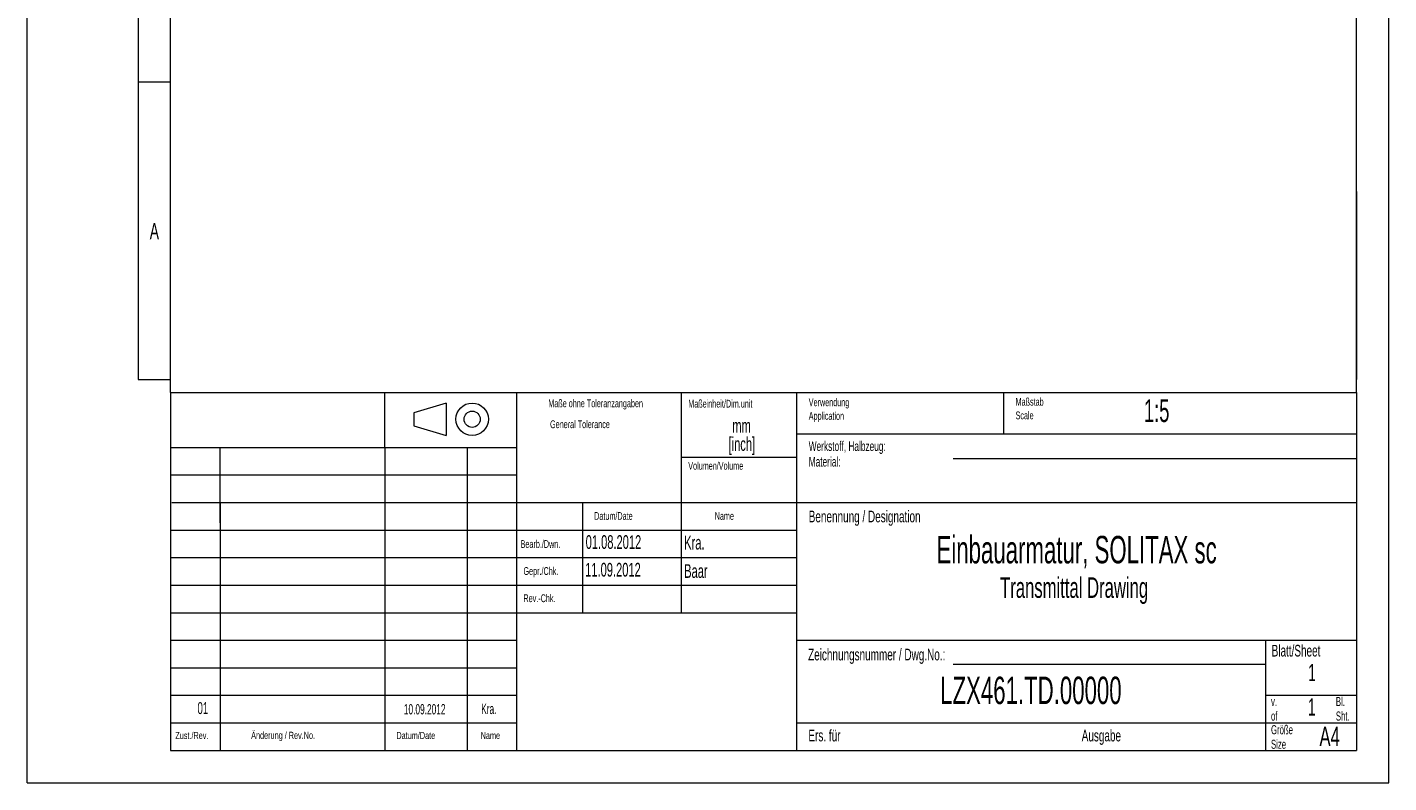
# Model space of a CAD drawing. Header units: millimetres. Extents: x 0 to 210, y 0 to 297.
# Tile 1 of 3: x 0 to 210, y 0 to 117. Entities that reach past the tile are written whole.
import ezdxf

# ---------------------------------------------------------------- set-up
doc = ezdxf.new("R2010")
doc.units = ezdxf.units.MM
doc.styles.add('SLDTEXTSTYLE0', font='TXT', dxfattribs={"width": 0.638186})
doc.styles.add('SLDTEXTSTYLE1', font='TXT', dxfattribs={"width": 0.605})

# ---------------------------------------------------------------- blocks, each defined once
blk = doc.blocks.new('SW_NOTE_2')
at = {"color": 0, "linetype": 'Continuous', "lineweight": 0, "char_height": 2.117, "attachment_point": 2, "style": 'SLDTEXTSTYLE1'}
for s, insert in [('mm', (2.38, 2.73)), ('[inch]', (2.42, -0.09))]:
    blk.add_mtext(s, dxfattribs=dict(at, insert=insert))
blk = doc.blocks.new('SW_NOTE_3')
at = {"color": 0, "linetype": 'Continuous', "lineweight": 0, "char_height": 1.4, "attachment_point": 1, "style": 'SLDTEXTSTYLE0'}
for s, insert in [('v.', (0, 1.8)), ('of', (0, -0.44))]:
    blk.add_mtext(s, dxfattribs=dict(at, insert=insert))
blk = doc.blocks.new('SW_NOTE_4')
at = {"color": 0, "linetype": 'Continuous', "lineweight": 0, "char_height": 1.4, "attachment_point": 1, "style": 'SLDTEXTSTYLE0'}
for s, insert in [('Bl.', (0, 1.8)), ('Sht.', (0, -0.44))]:
    blk.add_mtext(s, dxfattribs=dict(at, insert=insert))
blk = doc.blocks.new('SW_NOTE_5')
at = {"color": 0, "linetype": 'Continuous', "lineweight": 0, "char_height": 1.2, "attachment_point": 1, "style": 'SLDTEXTSTYLE0'}
for s, insert in [('Verwendung', (0, 1.55)), ('Application', (0, -0.55))]:
    blk.add_mtext(s, dxfattribs=dict(at, insert=insert))
blk = doc.blocks.new('SW_NOTE_6')
at = {"color": 0, "linetype": 'Continuous', "lineweight": 0, "char_height": 1.5, "attachment_point": 1, "style": 'SLDTEXTSTYLE0'}
for s, insert in [('Werkstoff, Halbzeug:', (0, 1.93)), ('Material:', (0, -0.47))]:
    blk.add_mtext(s, dxfattribs=dict(at, insert=insert))
blk = doc.blocks.new('SW_NOTE_7')
at = {"color": 0, "linetype": 'Continuous', "lineweight": 0, "char_height": 1.4, "attachment_point": 1, "style": 'SLDTEXTSTYLE0'}
for s, insert in [('Größe', (0, 1.8)), ('Size', (0, -0.44))]:
    blk.add_mtext(s, dxfattribs=dict(at, insert=insert))
blk = doc.blocks.new('SW_NOTE_8')
at = {"color": 0, "linetype": 'Continuous', "lineweight": 0, "char_height": 1.2, "attachment_point": 1, "style": 'SLDTEXTSTYLE0'}
for s, insert in [('Maßstab', (0, 1.55)), ('Scale', (0, -0.55))]:
    blk.add_mtext(s, dxfattribs=dict(at, insert=insert))

msp = doc.modelspace()

# ---------------------------------------------------------------- linework, layer by layer
at = {"color": 133, "linetype": 'Continuous', "lineweight": 0}
for p, q in [((0, 0), (0, 297)), ((210, 0), (210, 297)), ((22.12, 60.25), (22.12, 292)), ((205, 60.25), (205, 292)), ((17.12, 154.15), (17.12, 108.2)), ((17.12, 108.2), (22.12, 108.2)), ((17.12, 108.2), (17.12, 62.25)), ((205, 91.25), (205, 62.25)), ((17.12, 62.25), (22.12, 62.25)), ((22.12, 60.25), (22.12, 5)), ((22.12, 60.25), (205, 60.25)), ((55.14, 51.738), (55.14, 60.25)), ((75.46, 60.25), (75.46, 5)), ((100.86, 60.25), (100.86, 26.25)), ((100.86, 60.25), (100.86, 26.25)), ((118.64, 60.25), (118.64, 5)), ((150.6, 60.25), (150.6, 53.875)), ((205, 60.25), (205, 5)), ((64.626, 58.605), (59.626, 57.105)), ((59.626, 57.105), (59.626, 55.105)), ((64.626, 58.605), (64.626, 53.605)), ((59.626, 55.105), (64.626, 53.605)), ((118.64, 53.875), (205, 53.875)), ((22.12, 51.75), (75.46, 51.75)), ((29.744, 40.139), (29.744, 51.75)), ((55.14, 51.738), (55.14, 5)), ((67.849, 51.784), (67.84, 5)), ((100.86, 50.25), (118.64, 50.25)), ((142.82, 50.043), (205, 50.043)), ((22.12, 47.5), (75.46, 47.5)), ((22.282, 43.25), (75.965, 43.25)), ((29.74, 43.25), (29.74, 5)), ((75.46, 43.25), (205, 43.25)), ((85.62, 43.25), (85.62, 26.25)), ((22.12, 39), (75.46, 39)), ((75.46, 39), (118.64, 39)), ((22.12, 34.75), (75.46, 34.75)), ((75.46, 34.75), (118.64, 34.75)), ((22.12, 30.5), (75.46, 30.5)), ((75.46, 30.5), (118.64, 30.5)), ((22.12, 26.25), (75.46, 26.25)), ((75.46, 26.25), (118.64, 26.25)), ((22.12, 22), (75.46, 22)), ((118.64, 22), (205, 22)), ((191, 22), (191, 5)), ((22.12, 17.75), (75.46, 17.75)), ((142.82, 18.295), (191, 18.295)), ((22.12, 13.5), (75.46, 13.5)), ((191, 13.5), (205, 13.5)), ((22.12, 9.25), (75.46, 9.25)), ((118.64, 9.25), (205, 9.25)), ((22.12, 5), (205, 5)), ((0, 0), (210, 0))]:
    msp.add_line(p, q, dxfattribs=at)
for radius in [2.5, 1.25]:
    msp.add_circle((68.626, 56.105), radius, dxfattribs=at)

# ---------------------------------------------------------------- block references
at = {"color": 254, "linetype": 'Continuous', "lineweight": 0}
for name, p in [('SW_NOTE_5', (120.537, 57.771)), ('SW_NOTE_8', (152.438, 57.851)), ('SW_NOTE_6', (120.537, 50.771)), ('SW_NOTE_3', (191.838, 11.439)), ('SW_NOTE_4', (201.838, 11.439)), ('SW_NOTE_7', (191.838, 7.089))]:
    msp.add_blockref(name, p, dxfattribs=at)
at = {"color": 7, "linetype": 'Continuous', "lineweight": 0}
msp.add_blockref('SW_NOTE_2', (107.799, 53.431), dxfattribs=at)

# ---------------------------------------------------------------- texts
at = {"color": 254, "linetype": 'Continuous', "lineweight": 0, "style": 'SLDTEXTSTYLE0'}
for s, insert, char_height, attachment_point in [('A', (19.608, 86.385), 2.5, 2), ('Maße ohne Toleranzangaben', (87.67, 59.161), 1.2, 2), ('Maßeinheit/Dim.unit', (101.954, 59.108), 1.2, 1), ('General Tolerance', (80.638, 55.931), 1.2, 1), ('Volumen/Volume', (101.954, 49.519), 1.2, 1), ('Benennung / Designation', (120.537, 41.999), 1.8, 1), ('Datum/Date', (87.438, 41.781), 1.2, 1), ('Name', (106.037, 41.781), 1.2, 1), ('Bearb./Dwn.', (76.096, 37.451), 1.2, 1), ('Gepr./Chk.', (76.537, 33.281), 1.2, 1), ('Rev.-Chk.', (76.537, 29.081), 1.2, 1), ('Blatt/Sheet', (191.938, 21.289), 1.80002, 1), ('Zeichnungsnummer / Dwg.No.:', (120.438, 20.689), 1.80002, 1), ('A4', (199.316, 8.672), 3, 1), ('Zust./Rev.', (22.837, 7.852), 1.1, 1), ('Änderung / Rev.No.', (34.538, 7.874), 1.1, 1), ('Datum/Date', (56.938, 7.852), 1.1, 1), ('Name', (69.938, 7.852), 1.1, 1), ('Ers. für', (120.487, 8.189), 1.8, 1), ('Ausgabe', (162.637, 8.189), 1.8, 1)]:
    msp.add_mtext(s, dxfattribs=dict(at, insert=insert, char_height=char_height, attachment_point=attachment_point))
at = {"color": 7, "linetype": 'Continuous', "lineweight": 0, "style": 'SLDTEXTSTYLE1'}
for s, insert, char_height, attachment_point in [('1:5', (172.23, 59.172), 3.5, 1), ('01.08.2012', (86.132, 38.212), 2.1167, 1), ('Kra.', (101.326, 38.116), 2.1167, 1), ('Einbauarmatur, SOLITAX sc', (161.858, 38.097), 4.23333, 2), ('11.09.2012', (86.059, 33.943), 2.1167, 1), ('Baar', (101.326, 33.736), 2.1167, 1), ('Transmittal Drawing', (161.466, 31.712), 3.175, 2), ('1', (197.561, 18.339), 2.646, 1), ('LZX461.TD.00000', (154.802, 16.382), 4.23333, 2), ('1', (197.526, 13.018), 2.646, 1), ('01', (27.089, 12.451), 1.8521, 2), ('10.09.2012', (61.302, 12.14), 1.5875, 2), ('Kra.', (71.199, 12.194), 1.5875, 2)]:
    msp.add_mtext(s, dxfattribs=dict(at, insert=insert, char_height=char_height, attachment_point=attachment_point))

doc.saveas('drawing.dxf')
